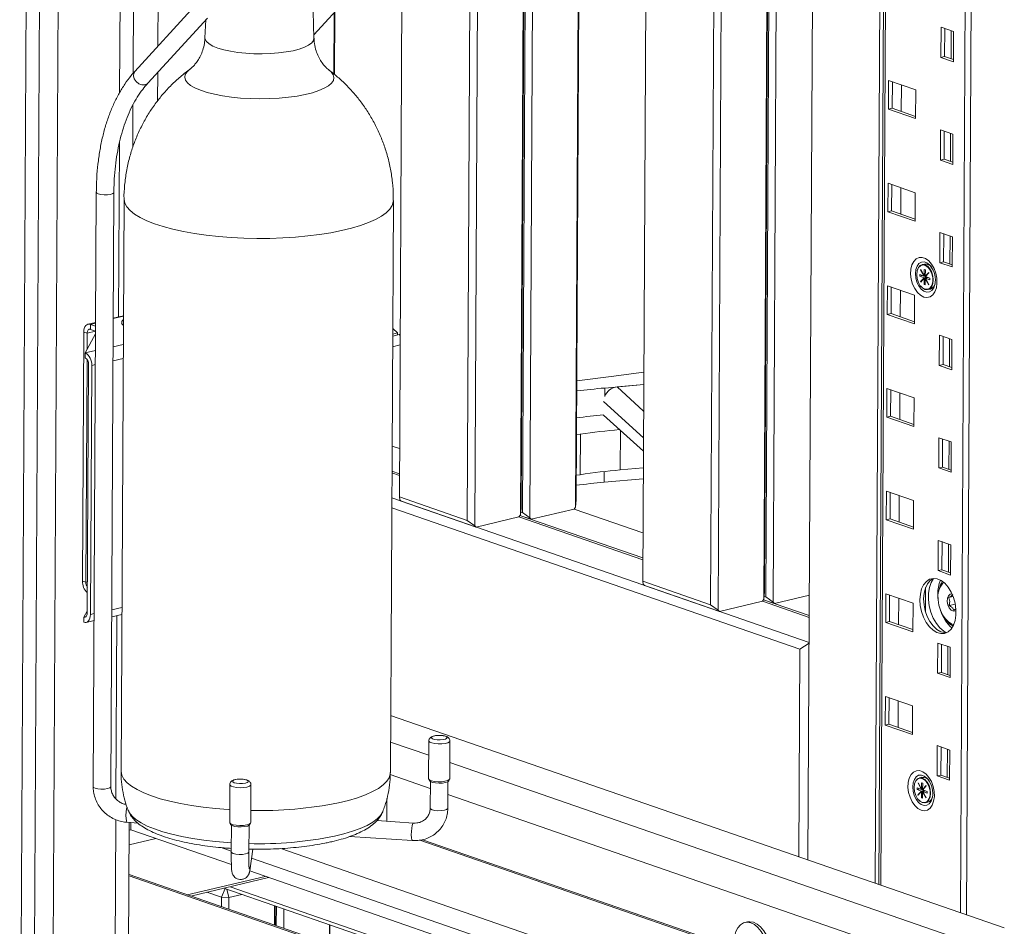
# Model space of a CAD drawing. Header units: millimetres. Extents: x 0 to 420, y 0 to 297.
# Tile 86 of 131: x 300 to 311, y 115 to 125. Entities that reach past the tile are written whole.
import ezdxf

# ---------------------------------------------------------------- set-up
doc = ezdxf.new("R2010")
doc.units = ezdxf.units.MM

msp = doc.modelspace()

# ---------------------------------------------------------------- linework, layer by layer
at = {"color": 8, "linetype": 'Continuous', "lineweight": 18}
for p, q in [((310.819, 135.812), (310.712, 115.199)), ((309.91, 135.596), (309.805, 115.513)), ((301.196, 134.008), (301.147, 124.536)), ((301.144, 123.963), (301.134, 121.981)), ((300.817, 121.897), (300.874, 121.911)), ((300.777, 121.796), (300.874, 121.819)), ((301.073, 121.642), (301.188, 121.667)), ((300.756, 121.572), (300.873, 121.598)), ((300.872, 121.439), (300.829, 121.429)), ((301.187, 121.508), (301.072, 121.483)), ((306.665, 121.077), (306.665, 121.172)), ((306.806, 121.184), (307.107, 120.91)), ((307.106, 120.605), (306.653, 121.018)), ((306.845, 120.689), (306.842, 120.241)), ((306.66, 120.223), (306.66, 120.1)), ((300.763, 118.961), (300.78, 118.965)), ((301.057, 118.648), (301.173, 118.673)), ((300.74, 118.565), (300.765, 118.57)), ((300.815, 118.595), (300.857, 118.604)), ((301.116, 118.582), (301.105, 116.495)), ((301.104, 116.259), (301.081, 111.79)), ((302.301, 115.941), (302.417, 115.901)), ((302.982, 115.93), (307.875, 114.234)), ((304.561, 116.026), (308.977, 114.496)), ((302.647, 115.821), (307.49, 114.143)), ((301.254, 115.618), (306.314, 113.864))]:
    msp.add_line(p, q, dxfattribs=at)
at = {"color": 7, "linetype": 'Continuous', "lineweight": 18}
for p, q in [((310.887, 135.828), (310.78, 115.175)), ((309.848, 135.582), (309.743, 115.535)), ((309.887, 135.591), (309.783, 115.521)), ((309.079, 135.399), (308.977, 115.8)), ((308.56, 135.276), (308.474, 118.769)), ((308.567, 135.278), (308.482, 118.851)), ((308.582, 135.281), (308.497, 118.794)), ((308.667, 135.301), (308.581, 118.734)), ((307.955, 135.133), (307.87, 118.705)), ((308.04, 135.153), (307.954, 118.645)), ((307.18, 134.949), (307.097, 118.973)), ((306.41, 134.766), (306.332, 119.817)), ((306.417, 134.767), (306.34, 119.899)), ((305.89, 134.642), (305.812, 119.694)), ((305.783, 134.617), (305.706, 119.729)), ((305.79, 134.619), (305.713, 119.81)), ((305.805, 134.622), (305.728, 119.754)), ((305.178, 134.473), (305.101, 119.665)), ((305.263, 134.493), (305.186, 119.605)), ((300.378, 111.971), (300.493, 134.189)), ((304.403, 134.289), (304.329, 119.933)), ((301.301, 124.755), (301.349, 133.968)), ((300.278, 133.79), (300.163, 111.572)), ((300.01, 111.612), (300.125, 133.677)), ((301.626, 133.63), (301.582, 125.064)), ((303.358, 125.153), (303.336, 125.881)), ((303.357, 125.194), (303.879, 125.766)), ((301.998, 125.519), (301.319, 124.776)), ((303.594, 125.454), (303.591, 124.742)), ((301.466, 124.641), (302.145, 125.384)), ((302.127, 125.364), (302.118, 125.16)), ((303.587, 125.446), (303.584, 124.748)), ((310.489, 124.936), (310.491, 125.28)), ((310.491, 125.28), (310.632, 125.231)), ((310.532, 124.946), (310.533, 125.266)), ((310.606, 125.24), (310.605, 124.92)), ((310.632, 125.231), (310.631, 124.886)), ((310.532, 124.946), (310.489, 124.936)), ((310.631, 124.886), (310.489, 124.936)), ((310.631, 124.911), (310.532, 124.946)), ((301.58, 124.765), (301.578, 124.441)), ((309.892, 124.346), (309.894, 124.672)), ((309.894, 124.672), (310.203, 124.565)), ((309.935, 124.356), (309.937, 124.657)), ((310.041, 124.621), (310.039, 124.32)), ((310.203, 124.565), (310.201, 124.239)), ((301.297, 123.914), (301.299, 124.398)), ((309.935, 124.356), (309.892, 124.346)), ((310.201, 124.239), (309.892, 124.346)), ((310.202, 124.264), (309.935, 124.356)), ((310.483, 123.767), (310.485, 124.112)), ((310.485, 124.112), (310.626, 124.063)), ((310.526, 123.777), (310.527, 124.097)), ((310.6, 124.072), (310.599, 123.752)), ((310.626, 124.063), (310.624, 123.718)), ((310.526, 123.777), (310.483, 123.767)), ((310.624, 123.718), (310.483, 123.767)), ((310.625, 123.743), (310.526, 123.777)), ((309.886, 123.178), (309.888, 123.503)), ((309.888, 123.503), (310.197, 123.396)), ((309.929, 123.188), (309.931, 123.488)), ((310.035, 123.452), (310.033, 123.152)), ((300.882, 123.4), (300.847, 116.635)), ((301.047, 116.634), (301.082, 123.399)), ((301.197, 123.324), (301.163, 116.812)), ((310.197, 123.396), (310.195, 123.071)), ((304.227, 116.796), (304.261, 123.308)), ((309.929, 123.188), (309.886, 123.178)), ((310.195, 123.071), (309.886, 123.178)), ((310.196, 123.095), (309.929, 123.188)), ((310.477, 122.599), (310.479, 122.944)), ((310.479, 122.944), (310.62, 122.894)), ((310.52, 122.609), (310.521, 122.929)), ((310.594, 122.903), (310.592, 122.584)), ((310.62, 122.894), (310.618, 122.55)), ((310.303, 122.583), (310.275, 122.577)), ((310.52, 122.609), (310.477, 122.599)), ((310.618, 122.55), (310.477, 122.599)), ((310.619, 122.575), (310.52, 122.609)), ((310.219, 122.506), (310.219, 122.504)), ((310.248, 122.464), (310.248, 122.444)), ((310.298, 122.446), (310.248, 122.464)), ((310.279, 122.452), (310.248, 122.444)), ((310.248, 122.444), (310.298, 122.427)), ((310.298, 122.427), (310.258, 122.383)), ((310.261, 122.52), (310.259, 122.518)), ((310.262, 122.519), (310.259, 122.518)), ((310.259, 122.518), (310.298, 122.446)), ((310.26, 122.379), (310.299, 122.424)), ((310.3, 122.449), (310.261, 122.52)), ((310.279, 122.453), (310.279, 122.452)), ((310.279, 122.452), (310.33, 122.434)), ((310.313, 122.45), (310.298, 122.446)), ((310.298, 122.427), (310.313, 122.431)), ((310.315, 122.428), (310.299, 122.424)), ((310.299, 122.424), (310.299, 122.35)), ((310.313, 122.518), (310.3, 122.522)), ((310.3, 122.522), (310.3, 122.449)), ((310.3, 122.449), (310.313, 122.452)), ((310.313, 122.431), (310.309, 122.426)), ((310.312, 122.444), (310.313, 122.518)), ((310.352, 122.489), (310.312, 122.444)), ((310.312, 122.452), (310.313, 122.451)), ((310.319, 122.445), (310.312, 122.444)), ((310.313, 122.431), (310.315, 122.43)), ((310.314, 122.441), (310.354, 122.485)), ((310.364, 122.423), (310.314, 122.441)), ((310.329, 122.425), (310.314, 122.422)), ((310.33, 122.434), (310.315, 122.43)), ((310.315, 122.43), (310.315, 122.428)), ((310.343, 122.429), (310.328, 122.426)), ((310.328, 122.426), (310.329, 122.425)), ((310.328, 122.425), (310.328, 122.426)), ((310.33, 122.434), (310.33, 122.426)), ((310.343, 122.429), (310.364, 122.422)), ((310.354, 122.485), (310.352, 122.489)), ((310.364, 122.404), (310.364, 122.423)), ((309.88, 122.009), (309.882, 122.335)), ((309.882, 122.335), (310.191, 122.228)), ((309.923, 122.019), (309.925, 122.32)), ((310.264, 122.384), (310.258, 122.383)), ((310.258, 122.383), (310.26, 122.379)), ((310.259, 122.333), (310.261, 122.33)), ((310.312, 122.353), (310.299, 122.35)), ((310.299, 122.35), (310.312, 122.346)), ((310.312, 122.419), (310.315, 122.42)), ((310.312, 122.346), (310.312, 122.419)), ((310.312, 122.419), (310.351, 122.348)), ((310.353, 122.35), (310.314, 122.422)), ((310.314, 122.422), (310.364, 122.404)), ((310.351, 122.348), (310.353, 122.35)), ((310.029, 122.284), (310.027, 121.983)), ((310.191, 122.228), (310.189, 121.902)), ((310.343, 122.293), (310.37, 122.299)), ((301.19, 121.995), (301.075, 121.967)), ((301.19, 121.989), (301.075, 121.963)), ((309.923, 122.019), (309.88, 122.009)), ((310.189, 121.902), (309.88, 122.009)), ((310.189, 121.927), (309.923, 122.019)), ((300.874, 121.92), (300.788, 121.899)), ((300.817, 121.897), (300.816, 121.84)), ((300.817, 121.897), (300.874, 121.877)), ((300.724, 118.974), (300.739, 121.809)), ((300.777, 121.796), (300.739, 121.809)), ((300.756, 121.572), (300.874, 121.788)), ((300.776, 121.609), (300.777, 121.796)), ((300.816, 121.84), (300.874, 121.82)), ((304.307, 121.8), (304.253, 121.85)), ((304.307, 121.8), (304.253, 121.787)), ((304.253, 121.764), (304.327, 121.782)), ((304.307, 121.8), (304.307, 121.777)), ((304.338, 121.772), (304.327, 121.782)), ((310.471, 121.43), (310.472, 121.775)), ((310.472, 121.775), (310.614, 121.726)), ((310.514, 121.441), (310.515, 121.76)), ((304.252, 121.643), (304.338, 121.664)), ((310.588, 121.735), (310.586, 121.415)), ((310.614, 121.726), (310.612, 121.381)), ((300.756, 121.514), (300.756, 121.572)), ((300.763, 118.961), (300.776, 121.498)), ((300.778, 118.608), (300.792, 121.443)), ((300.829, 121.429), (300.815, 118.595)), ((310.514, 121.441), (310.471, 121.43)), ((310.612, 121.381), (310.471, 121.43)), ((310.612, 121.406), (310.514, 121.441)), ((307.109, 121.211), (306.665, 121.172)), ((307.109, 121.211), (306.806, 121.184)), ((309.874, 120.841), (309.876, 121.166)), ((309.876, 121.166), (310.185, 121.059)), ((309.917, 120.851), (309.919, 121.152)), ((310.023, 121.116), (310.021, 120.815)), ((310.185, 121.059), (310.183, 120.734)), ((306.652, 120.865), (307.105, 120.452)), ((309.917, 120.851), (309.874, 120.841)), ((310.183, 120.734), (309.874, 120.841)), ((310.183, 120.759), (309.917, 120.851)), ((306.388, 120.645), (306.343, 120.638)), ((306.388, 120.645), (306.385, 120.185)), ((310.465, 120.262), (310.466, 120.607)), ((310.466, 120.607), (310.608, 120.558)), ((310.507, 120.272), (310.509, 120.592)), ((310.582, 120.567), (310.58, 120.247)), ((310.608, 120.558), (310.606, 120.213)), ((304.246, 120.512), (304.332, 120.483)), ((304.33, 120.197), (304.245, 120.227)), ((304.245, 120.207), (304.33, 120.178)), ((306.341, 120.179), (306.385, 120.185)), ((306.842, 120.241), (307.104, 120.263)), ((310.507, 120.272), (310.465, 120.262)), ((310.606, 120.213), (310.465, 120.262)), ((310.606, 120.238), (310.507, 120.272)), ((307.103, 120.138), (306.66, 120.1)), ((309.868, 119.672), (309.87, 119.998)), ((309.87, 119.998), (310.179, 119.891)), ((309.911, 119.683), (309.913, 119.983)), ((308.99, 118.276), (304.243, 119.922)), ((305.101, 119.665), (304.329, 119.933)), ((304.329, 119.933), (304.336, 119.9)), ((304.336, 119.9), (304.351, 119.884)), ((304.351, 119.884), (305.201, 119.59)), ((306.34, 119.899), (306.332, 119.817)), ((310.016, 119.947), (310.015, 119.647)), ((310.179, 119.891), (310.177, 119.565)), ((304.242, 119.809), (308.886, 118.199)), ((305.713, 119.81), (305.706, 119.729)), ((305.728, 119.754), (305.709, 119.76)), ((305.812, 119.694), (305.728, 119.754)), ((306.317, 119.795), (305.827, 119.678)), ((306.332, 119.817), (306.317, 119.795)), ((306.317, 119.795), (307.1, 119.523)), ((305.186, 119.605), (305.101, 119.665)), ((305.69, 119.706), (305.201, 119.59)), ((305.706, 119.729), (305.69, 119.706)), ((305.69, 119.706), (307.099, 119.218)), ((305.701, 119.722), (305.827, 119.678)), ((307.099, 119.238), (305.701, 119.722)), ((305.827, 119.678), (305.812, 119.694)), ((309.911, 119.683), (309.868, 119.672)), ((310.177, 119.565), (309.868, 119.672)), ((310.177, 119.59), (309.911, 119.683)), ((305.201, 119.59), (305.186, 119.605)), ((310.459, 119.094), (310.46, 119.438)), ((310.46, 119.438), (310.602, 119.389)), ((310.501, 119.104), (310.503, 119.424)), ((310.576, 119.398), (310.574, 119.078)), ((310.602, 119.389), (310.6, 119.044)), ((310.501, 119.104), (310.459, 119.094)), ((310.6, 119.044), (310.459, 119.094)), ((310.6, 119.069), (310.501, 119.104)), ((310.6, 119.073), (310.593, 119.072)), ((300.724, 118.974), (300.763, 118.961)), ((307.87, 118.705), (307.097, 118.973)), ((307.097, 118.973), (307.104, 118.94)), ((307.104, 118.94), (307.119, 118.925)), ((307.119, 118.925), (307.969, 118.63)), ((308.482, 118.851), (308.474, 118.769)), ((310.315, 118.901), (310.314, 118.63)), ((310.471, 118.886), (310.465, 118.859)), ((308.459, 118.746), (307.969, 118.63)), ((308.474, 118.769), (308.459, 118.746)), ((308.459, 118.746), (308.992, 118.562)), ((308.47, 118.762), (308.596, 118.719)), ((308.992, 118.582), (308.47, 118.762)), ((308.497, 118.794), (308.477, 118.801)), ((308.581, 118.734), (308.497, 118.794)), ((308.596, 118.719), (308.581, 118.734)), ((308.993, 118.813), (308.596, 118.719)), ((309.862, 118.504), (309.864, 118.83)), ((309.864, 118.83), (310.173, 118.723)), ((309.905, 118.514), (309.906, 118.815)), ((310.01, 118.779), (310.009, 118.478)), ((310.63, 118.799), (310.576, 118.787)), ((300.778, 118.633), (300.74, 118.565)), ((307.954, 118.645), (307.87, 118.705)), ((307.969, 118.63), (307.954, 118.645)), ((310.173, 118.723), (310.171, 118.397)), ((310.654, 118.713), (310.583, 118.696)), ((310.637, 118.642), (310.657, 118.655)), ((300.74, 118.507), (300.74, 118.565)), ((300.767, 118.505), (300.857, 118.525)), ((301.057, 118.569), (301.172, 118.594)), ((309.905, 118.514), (309.862, 118.504)), ((310.171, 118.397), (309.862, 118.504)), ((310.171, 118.422), (309.905, 118.514)), ((310.539, 118.546), (310.557, 118.524)), ((308.874, 115.836), (308.886, 118.199)), ((308.886, 118.199), (308.99, 118.267)), ((310.452, 117.925), (310.454, 118.27)), ((310.454, 118.27), (310.596, 118.221)), ((310.495, 117.935), (310.497, 118.255)), ((310.57, 118.23), (310.568, 117.91)), ((310.596, 118.221), (310.594, 117.876)), ((310.495, 117.935), (310.452, 117.925)), ((310.594, 117.876), (310.452, 117.925)), ((310.594, 117.901), (310.495, 117.935)), ((309.856, 117.336), (309.858, 117.661)), ((309.858, 117.661), (310.167, 117.554)), ((309.899, 117.346), (309.9, 117.646)), ((310.004, 117.61), (310.003, 117.31)), ((310.167, 117.554), (310.165, 117.229)), ((304.23, 117.446), (311.211, 115.026)), ((309.899, 117.346), (309.856, 117.336)), ((310.165, 117.229), (309.856, 117.336)), ((310.165, 117.253), (309.899, 117.346)), ((304.663, 116.992), (304.229, 117.143)), ((304.664, 117.156), (304.662, 116.726)), ((304.902, 116.724), (304.904, 117.155)), ((310.446, 116.757), (310.448, 117.102)), ((310.448, 117.102), (310.59, 117.052)), ((310.489, 116.767), (310.491, 117.087)), ((310.564, 117.061), (310.562, 116.742)), ((310.59, 117.052), (310.588, 116.708)), ((310.69, 114.902), (304.903, 116.909)), ((304.226, 116.773), (304.681, 116.615)), ((304.663, 116.72), (304.673, 116.702)), ((304.891, 116.7), (304.901, 116.719)), ((310.273, 116.741), (310.245, 116.735)), ((310.489, 116.767), (310.446, 116.757)), ((310.588, 116.708), (310.446, 116.757)), ((310.588, 116.733), (310.489, 116.767)), ((302.401, 116.658), (302.399, 116.228)), ((302.639, 116.226), (302.641, 116.657)), ((304.682, 116.693), (304.68, 116.39)), ((304.88, 116.389), (304.882, 116.692)), ((310.189, 116.664), (310.188, 116.662)), ((310.218, 116.622), (310.218, 116.603)), ((310.267, 116.604), (310.218, 116.622)), ((310.248, 116.61), (310.218, 116.603)), ((310.218, 116.603), (310.267, 116.585)), ((310.23, 116.678), (310.229, 116.676)), ((310.231, 116.677), (310.229, 116.676)), ((310.229, 116.676), (310.267, 116.604)), ((310.269, 116.607), (310.23, 116.678)), ((310.248, 116.611), (310.248, 116.61)), ((310.248, 116.61), (310.3, 116.592)), ((310.282, 116.608), (310.267, 116.604)), ((310.27, 116.68), (310.269, 116.607)), ((310.269, 116.607), (310.282, 116.61)), ((310.283, 116.676), (310.27, 116.68)), ((310.282, 116.602), (310.283, 116.676)), ((310.322, 116.647), (310.282, 116.602)), ((310.282, 116.61), (310.282, 116.609)), ((310.288, 116.603), (310.282, 116.602)), ((310.284, 116.599), (310.323, 116.643)), ((310.334, 116.581), (310.284, 116.599)), ((310.323, 116.643), (310.322, 116.647)), ((304.188, 116.499), (304.187, 116.24)), ((304.881, 116.546), (310.056, 114.752)), ((310.267, 116.585), (310.228, 116.541)), ((310.234, 116.542), (310.228, 116.541)), ((310.228, 116.541), (310.23, 116.537)), ((310.229, 116.491), (310.231, 116.488)), ((310.23, 116.537), (310.269, 116.582)), ((310.267, 116.585), (310.283, 116.589)), ((310.284, 116.586), (310.269, 116.582)), ((310.269, 116.582), (310.269, 116.508)), ((310.282, 116.511), (310.269, 116.508)), ((310.269, 116.508), (310.282, 116.504)), ((310.283, 116.589), (310.278, 116.584)), ((310.282, 116.577), (310.285, 116.578)), ((310.282, 116.504), (310.282, 116.577)), ((310.282, 116.577), (310.321, 116.506)), ((310.283, 116.589), (310.284, 116.588)), ((310.3, 116.592), (310.284, 116.588)), ((310.284, 116.588), (310.284, 116.586)), ((310.299, 116.583), (310.284, 116.58)), ((310.323, 116.508), (310.284, 116.58)), ((310.284, 116.58), (310.334, 116.562)), ((310.313, 116.587), (310.297, 116.584)), ((310.297, 116.584), (310.299, 116.583)), ((310.297, 116.583), (310.297, 116.584)), ((310.3, 116.592), (310.3, 116.584)), ((310.313, 116.587), (310.334, 116.58)), ((310.321, 116.506), (310.323, 116.508)), ((310.334, 116.562), (310.334, 116.581)), ((310.312, 116.451), (310.34, 116.457)), ((301.233, 116.229), (301.354, 116.221)), ((301.234, 111.903), (301.257, 116.227)), ((301.274, 116.226), (301.273, 116.144)), ((302.4, 116.222), (302.41, 116.204)), ((302.419, 116.195), (302.417, 115.892)), ((302.617, 115.891), (302.619, 116.194)), ((302.627, 116.203), (302.637, 116.221)), ((304.491, 116.221), (304.074, 116.248)), ((301.273, 116.144), (301.256, 116.14)), ((301.557, 116.046), (301.256, 115.974)), ((301.273, 116.144), (302.418, 115.747)), ((303.763, 116.067), (304.479, 116.021)), ((309.004, 114.502), (304.593, 116.031)), ((302.627, 115.676), (302.662, 115.923)), ((306.341, 113.87), (301.254, 115.634)), ((301.916, 115.404), (302.801, 115.614)), ((302.841, 115.601), (301.956, 115.39)), ((302.627, 115.675), (307.227, 114.08)), ((302.346, 115.475), (302.333, 115.48)), ((302.333, 115.48), (306.718, 113.96)), ((306.788, 113.976), (302.403, 115.496)), ((302.14, 115.434), (302.305, 115.377)), ((302.305, 115.377), (302.346, 115.475)), ((302.305, 115.377), (302.39, 115.374)), ((302.305, 115.377), (302.305, 115.269)), ((302.366, 115.468), (302.39, 115.374)), ((302.39, 115.374), (302.389, 115.24)), ((302.39, 115.374), (302.537, 115.409)), ((302.909, 115.28), (302.908, 115.06)), ((302.916, 115.277), (302.915, 115.058)), ((302.93, 115.273), (302.929, 115.053)), ((303.015, 115.243), (303.014, 115.024)), ((303.533, 115.064), (303.532, 114.844)), ((303.54, 115.061), (303.539, 114.841)), ((308.29, 115.095), (308.259, 115.087))]:
    msp.add_line(p, q, dxfattribs=at)
at = {"color": 8, "linetype": 'Continuous', "lineweight": 18, "flags": 128}
for points in [[(302.118, 125.16), (302.121, 125.142), (302.136, 125.115), (302.166, 125.089), (302.209, 125.064), (302.265, 125.042), (302.331, 125.022), (302.407, 125.005), (302.491, 124.992), (302.581, 124.983), (302.674, 124.978), (302.769, 124.976), (302.863, 124.979), (302.955, 124.987), (303.041, 124.998), (303.12, 125.012)], [(303.12, 125.012), (303.19, 125.03), (303.25, 125.051), (303.297, 125.075), (303.332, 125.1), (303.352, 125.127), (303.358, 125.153)], [(301.435, 124.623), (301.401, 124.623), (301.367, 124.636), (301.336, 124.66), (301.314, 124.691), (301.304, 124.725), (301.307, 124.756), (301.319, 124.776)], [(301.945, 124.801), (301.914, 124.773), (301.893, 124.742), (301.887, 124.71), (301.895, 124.678), (301.918, 124.647), (301.954, 124.616), (302.004, 124.588), (302.067, 124.561), (302.141, 124.537), (302.225, 124.516), (302.318, 124.498), (302.418, 124.483), (302.523, 124.473), (302.632, 124.466), (302.743, 124.464), (302.854, 124.466), (302.963, 124.472), (303.068, 124.482), (303.167, 124.496), (303.259, 124.513)], [(303.259, 124.513), (303.341, 124.534), (303.414, 124.558), (303.475, 124.584), (303.523, 124.613), (303.558, 124.643), (303.579, 124.674), (303.585, 124.706), (303.577, 124.738), (303.554, 124.77), (303.528, 124.793)], [(301.466, 124.641), (301.462, 124.636), (301.435, 124.623)], [(301.044, 123.377), (301.009, 123.372), (300.97, 123.371), (300.933, 123.375), (300.903, 123.382), (300.886, 123.392), (300.882, 123.4)], [(301.082, 123.399), (301.081, 123.396), (301.069, 123.385), (301.044, 123.377)], [(301.197, 123.324), (301.197, 123.319), (301.206, 123.276), (301.228, 123.234), (301.265, 123.192), (301.316, 123.152), (301.38, 123.113), (301.456, 123.077), (301.545, 123.042), (301.644, 123.01), (301.753, 122.981), (301.872, 122.955), (301.998, 122.932), (302.132, 122.913), (302.271, 122.897), (302.414, 122.886), (302.56, 122.879), (302.708, 122.875), (302.856, 122.876), (303.003, 122.881), (303.147, 122.89), (303.287, 122.903), (303.422, 122.92), (303.551, 122.94), (303.672, 122.964)], [(303.672, 122.964), (303.784, 122.991), (303.886, 123.022), (303.978, 123.055), (304.057, 123.09), (304.125, 123.128), (304.179, 123.167), (304.22, 123.208), (304.247, 123.25), (304.26, 123.292), (304.261, 123.308)], [(310.371, 122.562), (310.361, 122.573), (310.33, 122.597), (310.298, 122.609), (310.267, 122.606), (310.239, 122.589), (310.218, 122.56), (310.204, 122.521), (310.2, 122.475)], [(310.2, 122.475), (310.204, 122.426), (310.217, 122.377), (310.238, 122.334), (310.265, 122.298), (310.296, 122.274), (310.329, 122.263), (310.36, 122.266), (310.387, 122.282), (310.408, 122.311), (310.422, 122.349)], [(304.904, 117.155), (304.899, 117.145), (304.881, 117.135), (304.851, 117.127), (304.813, 117.122), (304.771, 117.121), (304.731, 117.125), (304.697, 117.132), (304.674, 117.142), (304.664, 117.154), (304.664, 117.156)], [(301.163, 116.812), (301.163, 116.806), (301.172, 116.764), (301.195, 116.721), (301.232, 116.68), (301.282, 116.64), (301.346, 116.601), (301.422, 116.564), (301.511, 116.53), (301.61, 116.497), (301.719, 116.468), (301.838, 116.442), (301.965, 116.42), (302.098, 116.4), (302.237, 116.385), (302.38, 116.374), (302.399, 116.372)], [(302.533, 116.721), (302.565, 116.717), (302.592, 116.711), (302.608, 116.701), (302.61, 116.691), (302.599, 116.682), (302.577, 116.674), (302.545, 116.67), (302.51, 116.669), (302.477, 116.673), (302.45, 116.679), (302.434, 116.688), (302.432, 116.699), (302.443, 116.708), (302.466, 116.716), (302.466, 116.716)], [(303.638, 116.452), (303.75, 116.479), (303.852, 116.509), (303.944, 116.542), (304.024, 116.578), (304.091, 116.615), (304.145, 116.655), (304.186, 116.696), (304.213, 116.737), (304.226, 116.78), (304.227, 116.796)], [(310.341, 116.72), (310.331, 116.731), (310.3, 116.755), (310.268, 116.767), (310.236, 116.764), (310.209, 116.747), (310.188, 116.718), (310.174, 116.679), (310.169, 116.633)], [(301.009, 116.612), (300.974, 116.607), (300.935, 116.606), (300.898, 116.61), (300.868, 116.617), (300.851, 116.627), (300.847, 116.635)], [(301.047, 116.634), (301.046, 116.631), (301.034, 116.62), (301.009, 116.612)], [(302.641, 116.657), (302.638, 116.65), (302.623, 116.639), (302.595, 116.63), (302.558, 116.625), (302.517, 116.623), (302.476, 116.626), (302.441, 116.633), (302.415, 116.642), (302.402, 116.654), (302.401, 116.658)], [(310.169, 116.633), (310.174, 116.584), (310.187, 116.535), (310.208, 116.492), (310.235, 116.456), (310.266, 116.432), (310.298, 116.421), (310.329, 116.424), (310.357, 116.44), (310.378, 116.469), (310.391, 116.507)], [(301.231, 116.403), (301.227, 116.383), (301.222, 116.347), (301.219, 116.308), (301.22, 116.272), (301.224, 116.245), (301.23, 116.23), (301.233, 116.229)], [(304.88, 116.389), (304.88, 116.386), (304.867, 116.375), (304.842, 116.367), (304.807, 116.362), (304.768, 116.361), (304.731, 116.365), (304.701, 116.372), (304.684, 116.382), (304.68, 116.39)], [(301.244, 116.367), (301.257, 116.341), (301.288, 116.3), (301.333, 116.261), (301.391, 116.223), (301.461, 116.187), (301.544, 116.153), (301.637, 116.121), (301.741, 116.093), (301.854, 116.067), (301.975, 116.044), (302.103, 116.025), (302.236, 116.01), (302.374, 115.998), (302.417, 115.995)], [(303.59, 116.071), (303.698, 116.097), (303.797, 116.127), (303.885, 116.159), (303.961, 116.193), (304.026, 116.23), (304.077, 116.268), (304.115, 116.307), (304.14, 116.348), (304.141, 116.352)], [(304.479, 116.021), (304.478, 116.021), (304.471, 116.03), (304.467, 116.052), (304.465, 116.085), (304.466, 116.124), (304.47, 116.162), (304.476, 116.194), (304.484, 116.214), (304.491, 116.221)], [(302.417, 115.892), (302.421, 115.884), (302.438, 115.874), (302.468, 115.867), (302.505, 115.863), (302.544, 115.864), (302.579, 115.869), (302.604, 115.877), (302.616, 115.888), (302.617, 115.891)]]:
    msp.add_lwpolyline(points, dxfattribs=at)
at = {"color": 7, "linetype": 'Continuous', "lineweight": 18, "flags": 128}
for points in [[(310.294, 122.208), (310.257, 122.228), (310.222, 122.261), (310.192, 122.304), (310.168, 122.356), (310.152, 122.412), (310.145, 122.469), (310.148, 122.524), (310.16, 122.574), (310.18, 122.614), (310.208, 122.643), (310.241, 122.658), (310.278, 122.659), (310.315, 122.646), (310.352, 122.62), (310.384, 122.581), (310.412, 122.534), (310.432, 122.479), (310.443, 122.422), (310.445, 122.365), (310.438, 122.313), (310.421, 122.268), (310.397, 122.233), (310.367, 122.211), (310.331, 122.202), (310.294, 122.208)], [(310.215, 122.466), (310.219, 122.42), (310.233, 122.375), (310.255, 122.337), (310.283, 122.31), (310.313, 122.296), (310.342, 122.297), (310.367, 122.312), (310.386, 122.341), (310.396, 122.38), (310.396, 122.425), (310.387, 122.471), (310.368, 122.513), (310.343, 122.546), (310.314, 122.567), (310.284, 122.574), (310.257, 122.565), (310.234, 122.543), (310.22, 122.508), (310.215, 122.466)], [(310.219, 122.506), (310.22, 122.509), (310.233, 122.543), (310.254, 122.567), (310.281, 122.578), (310.31, 122.575), (310.339, 122.558), (310.365, 122.529), (310.386, 122.491), (310.399, 122.447), (310.403, 122.402), (310.398, 122.361), (310.385, 122.326), (310.364, 122.302), (310.337, 122.292), (310.308, 122.295), (310.279, 122.312), (310.261, 122.33)], [(300.739, 121.809), (300.74, 121.831), (300.745, 121.851), (300.752, 121.869), (300.762, 121.883), (300.774, 121.893), (300.787, 121.899), (300.801, 121.9), (300.817, 121.897)], [(301.189, 121.889), (301.175, 121.9), (301.17, 121.912)], [(300.777, 121.796), (300.778, 121.807), (300.78, 121.817), (300.784, 121.826), (300.789, 121.833), (300.795, 121.838), (300.801, 121.841), (300.809, 121.841), (300.816, 121.84)], [(307.11, 121.351), (306.739, 121.305), (306.347, 121.255)], [(310.25, 118.763), (310.256, 118.827), (310.27, 118.885), (310.293, 118.934), (310.324, 118.971), (310.361, 118.996), (310.403, 119.006), (310.447, 119.001), (310.491, 118.982), (310.534, 118.95), (310.573, 118.905), (310.607, 118.85), (310.634, 118.788), (310.652, 118.722), (310.661, 118.653), (310.661, 118.587), (310.651, 118.526), (310.632, 118.472), (310.605, 118.429), (310.571, 118.398), (310.531, 118.38), (310.488, 118.377), (310.444, 118.389), (310.4, 118.415), (310.359, 118.454), (310.322, 118.504), (310.291, 118.563), (310.269, 118.628), (310.255, 118.695), (310.25, 118.763)], [(310.293, 118.773), (310.298, 118.837), (310.313, 118.895), (310.336, 118.944), (310.367, 118.981), (310.404, 119.006), (310.404, 119.006)], [(310.404, 119.006), (310.378, 118.96), (310.359, 118.902), (310.348, 118.836), (310.348, 118.765), (310.357, 118.692), (310.376, 118.621), (310.403, 118.553), (310.438, 118.493), (310.479, 118.443), (310.523, 118.404), (310.551, 118.387)], [(310.551, 118.387), (310.531, 118.388), (310.487, 118.399), (310.443, 118.425), (310.401, 118.464), (310.365, 118.514), (310.334, 118.573), (310.312, 118.638), (310.298, 118.705), (310.293, 118.773)], [(310.459, 118.751), (310.459, 118.755), (310.454, 118.826)], [(310.635, 118.479), (310.614, 118.486), (310.575, 118.51), (310.54, 118.545), (310.509, 118.59), (310.484, 118.643), (310.467, 118.701), (310.458, 118.76)], [(310.617, 118.829), (310.594, 118.826), (310.575, 118.808), (310.563, 118.779), (310.561, 118.742), (310.568, 118.704), (310.584, 118.67), (310.607, 118.645), (310.632, 118.634), (310.656, 118.637), (310.662, 118.641)], [(300.778, 118.608), (300.777, 118.597), (300.775, 118.587), (300.771, 118.579), (300.767, 118.572), (300.761, 118.567), (300.755, 118.564), (300.748, 118.563), (300.74, 118.565)], [(300.74, 118.507), (300.755, 118.504), (300.768, 118.505), (300.781, 118.511), (300.793, 118.521), (300.802, 118.535), (300.809, 118.553), (300.813, 118.573), (300.815, 118.595)], [(304.698, 117.201), (304.714, 117.209), (304.741, 117.216), (304.775, 117.219), (304.81, 117.218), (304.841, 117.213), (304.863, 117.205), (304.874, 117.195), (304.871, 117.185), (304.855, 117.176), (304.828, 117.17), (304.794, 117.167), (304.759, 117.168), (304.728, 117.173), (304.705, 117.181), (304.695, 117.19), (304.698, 117.201)], [(304.902, 116.724), (304.897, 116.715), (304.879, 116.704), (304.848, 116.696), (304.81, 116.691), (304.769, 116.691), (304.729, 116.694), (304.695, 116.702), (304.672, 116.712), (304.662, 116.723), (304.662, 116.726)], [(310.264, 116.366), (310.226, 116.386), (310.192, 116.419), (310.161, 116.462), (310.138, 116.514), (310.122, 116.57), (310.115, 116.627), (310.118, 116.682), (310.13, 116.732), (310.15, 116.772), (310.178, 116.801), (310.211, 116.816), (310.247, 116.817), (310.285, 116.804), (310.321, 116.778), (310.354, 116.74), (310.381, 116.692), (310.401, 116.637), (310.413, 116.58), (310.415, 116.523), (310.407, 116.471), (310.391, 116.426), (310.367, 116.391), (310.336, 116.369), (310.301, 116.36), (310.264, 116.366)], [(310.184, 116.624), (310.189, 116.578), (310.203, 116.533), (310.225, 116.495), (310.252, 116.468), (310.282, 116.454), (310.312, 116.455), (310.337, 116.47), (310.356, 116.499), (310.366, 116.538), (310.366, 116.583), (310.356, 116.629), (310.338, 116.671), (310.313, 116.704), (310.284, 116.725), (310.254, 116.732), (310.226, 116.723), (310.204, 116.701), (310.189, 116.666), (310.184, 116.624)], [(310.189, 116.664), (310.189, 116.667), (310.203, 116.701), (310.224, 116.725), (310.25, 116.736), (310.279, 116.733), (310.308, 116.716), (310.335, 116.687), (310.355, 116.649), (310.368, 116.605), (310.373, 116.56), (310.368, 116.519), (310.354, 116.484), (310.333, 116.46), (310.307, 116.45), (310.278, 116.453), (310.249, 116.47), (310.231, 116.488)], [(304.891, 116.7), (304.88, 116.691), (304.855, 116.682), (304.821, 116.676), (304.781, 116.674), (304.741, 116.677), (304.707, 116.683), (304.683, 116.692), (304.673, 116.702)], [(302.639, 116.226), (302.636, 116.219), (302.62, 116.208), (302.593, 116.199), (302.556, 116.194), (302.514, 116.193), (302.474, 116.195), (302.438, 116.202), (302.413, 116.211), (302.4, 116.223), (302.399, 116.228)], [(302.627, 116.203), (302.622, 116.196), (302.601, 116.187), (302.569, 116.18), (302.531, 116.176), (302.49, 116.177), (302.454, 116.183), (302.426, 116.191), (302.411, 116.202), (302.41, 116.204)], [(308.144, 114.942), (308.157, 114.985), (308.18, 115.029), (308.21, 115.062), (308.245, 115.083), (308.285, 115.091), (308.326, 115.084), (308.368, 115.064), (308.407, 115.032), (308.443, 114.988), (308.474, 114.935), (308.498, 114.876), (308.514, 114.813), (308.521, 114.75), (308.519, 114.688), (308.517, 114.671)], [(308.29, 115.095), (308.315, 115.098), (308.357, 115.091), (308.398, 115.071), (308.438, 115.039), (308.474, 114.995), (308.505, 114.943), (308.528, 114.884), (308.544, 114.821), (308.552, 114.757), (308.55, 114.695), (308.545, 114.661)]]:
    msp.add_lwpolyline(points, dxfattribs=at)
at = {"color": 7, "linetype": 'Continuous', "lineweight": 18}
for centre, radius, start, end in [((310.314, 122.5), 0.0837, 31.6305, 97.9124), ((310.169, 122.401), 0.258, 348.3092, 38.3981), ((310.345, 122.375), 0.08, 288.3281, 347.7052), ((300.676, 121.441), 0.154, 355.7628, 58.6666), ((300.716, 121.449), 0.0768, 355.7566, 58.671), ((307.403, 112.595), 8.609, 94.9153, 97.0507), ((306.824, 121.015), 0.171, 95.7956, 158.4707), ((307.4, 112.301), 8.597, 94.9893, 97.0513), ((307.398, 114.191), 6.533, 94.9574, 98.8975), ((307.397, 113.718), 6.546, 94.863, 98.8954), ((307.397, 111.522), 8.609, 94.9153, 97.0507), ((300.894, 118.97), 0.17, 178.4973, 227.4875), ((300.855, 118.96), 0.0919, 179.6286, 215.0446), ((310.848, 118.832), 0.394, 157.095, 180.9013), ((310.686, 118.8), 0.231, 135.7193, 189.8667), ((310.723, 118.832), 0.257, 146.9993, 168.0038), ((310.909, 118.774), 0.444, 197.6847, 228.4549), ((310.747, 118.673), 0.242, 218.0213, 240.3804), ((302.52, 116.439), 0.282, 87.2835, 101.0695), ((310.284, 116.658), 0.0837, 31.6305, 97.9124), ((310.139, 116.559), 0.258, 348.3082, 38.3991), ((310.315, 116.533), 0.08, 288.3303, 347.7031)]:
    msp.add_arc(centre, radius, start, end, dxfattribs=at)
at = {"color": 8, "linetype": 'Continuous', "lineweight": 18}
for centre, radius, start, end in [((302.742, 120.886), 4.524, 268.6972, 281.4178), ((302.735, 120.31), 4.325, 268.4369, 281.3986), ((302.535, 115.689), 0.0927, 351.9691, 24.5526)]:
    msp.add_arc(centre, radius, start, end, dxfattribs=at)
at = {"color": 7, "linetype": 'Continuous', "lineweight": 18}
for points, knots in [([(302.117, 125.16), (302.116, 125.145), (302.115, 125.102), (302.1, 125.037), (302.076, 124.969), (302.045, 124.911), (302.012, 124.866), (301.983, 124.833), (301.96, 124.812), (301.951, 124.805), (301.947, 124.803)], [0, 0, 0, 0, 0.093459, 0.252081, 0.40377, 0.547734, 0.682863, 0.808791, 0.926991, 1, 1, 1, 1]), ([(303.527, 124.793), (303.526, 124.794), (303.52, 124.798), (303.502, 124.814), (303.474, 124.843), (303.44, 124.887), (303.407, 124.944), (303.38, 125.014), (303.362, 125.084), (303.36, 125.133), (303.359, 125.154)], [0, 0, 0, 0, 0.033912, 0.14788, 0.267405, 0.409821, 0.563854, 0.710474, 0.877909, 1, 1, 1, 1]), ([(301.319, 124.776), (301.305, 124.76), (301.265, 124.715), (301.205, 124.633), (301.14, 124.527), (301.081, 124.412), (301.03, 124.288), (300.985, 124.156), (300.949, 124.017), (300.92, 123.871), (300.899, 123.721), (300.885, 123.564), (300.883, 123.455), (300.882, 123.4)], [0, 0, 0, 0, 0.050646, 0.1444, 0.238487, 0.33296, 0.427679, 0.522526, 0.617412, 0.712274, 0.807084, 0.901833, 1, 1, 1, 1]), ([(301.949, 124.803), (301.921, 124.782), (301.855, 124.733), (301.76, 124.647), (301.662, 124.546), (301.572, 124.436), (301.49, 124.319), (301.417, 124.196), (301.354, 124.066), (301.3, 123.932), (301.256, 123.789), (301.223, 123.639), (301.203, 123.483), (301.195, 123.377), (301.197, 123.325), (301.197, 123.324)], [0, 0, 0, 0, 0.061685, 0.142623, 0.224459, 0.306942, 0.3899, 0.473213, 0.556797, 0.640585, 0.72453, 0.816921, 0.908253, 0.998355, 1, 1, 1, 1]), ([(304.259, 123.308), (304.26, 123.325), (304.262, 123.394), (304.252, 123.512), (304.231, 123.662), (304.197, 123.807), (304.153, 123.947), (304.098, 124.082), (304.034, 124.21), (303.962, 124.331), (303.882, 124.444), (303.795, 124.55), (303.702, 124.646), (303.612, 124.727), (303.552, 124.773), (303.527, 124.792)], [0, 0, 0, 0, 0.030583, 0.119321, 0.206944, 0.293476, 0.378926, 0.463285, 0.546537, 0.62864, 0.709535, 0.78914, 0.867337, 0.943959, 1, 1, 1, 1]), ([(301.082, 123.399), (301.082, 123.426), (301.083, 123.502), (301.091, 123.627), (301.107, 123.77), (301.13, 123.908), (301.161, 124.04), (301.198, 124.164), (301.242, 124.28), (301.292, 124.388), (301.347, 124.486), (301.406, 124.571), (301.447, 124.618), (301.466, 124.641)], [0, 0, 0, 0, 0.050518, 0.146933, 0.243273, 0.339512, 0.435643, 0.531679, 0.627629, 0.72354, 0.819461, 0.915488, 1, 1, 1, 1]), ([(301.19, 121.952), (301.186, 121.949), (301.176, 121.94), (301.169, 121.924), (301.171, 121.914), (301.171, 121.912)], [0, 0, 0, 0, 0.280854, 0.843496, 1, 1, 1, 1]), ([(310.624, 118.823), (310.622, 118.819), (310.617, 118.812), (310.597, 118.798), (310.582, 118.79), (310.576, 118.787)], [0, 0, 0, 0, 0.439098, 0.751364, 1, 1, 1, 1]), ([(310.576, 118.787), (310.578, 118.782), (310.585, 118.768), (310.591, 118.742), (310.588, 118.715), (310.584, 118.701), (310.583, 118.696)], [0, 0, 0, 0, 0.184728, 0.518945, 0.869524, 1, 1, 1, 1]), ([(310.583, 118.696), (310.595, 118.69), (310.615, 118.678), (310.631, 118.658), (310.635, 118.647), (310.637, 118.642)], [0, 0, 0, 0, 0.439115, 0.751361, 1, 1, 1, 1]), ([(304.68, 117.191), (304.676, 117.186), (304.668, 117.177), (304.663, 117.163), (304.664, 117.157), (304.664, 117.156)], [0, 0, 0, 0, 0.50883, 0.982781, 1, 1, 1, 1]), ([(304.829, 117.215), (304.827, 117.215), (304.813, 117.218), (304.785, 117.219), (304.748, 117.218), (304.716, 117.211), (304.694, 117.203), (304.683, 117.194), (304.68, 117.191)], [0, 0, 0, 0, 0.050992, 0.267463, 0.477725, 0.693665, 0.891031, 1, 1, 1, 1]), ([(304.904, 117.155), (304.904, 117.156), (304.905, 117.164), (304.9, 117.177), (304.89, 117.191), (304.875, 117.202), (304.856, 117.21), (304.838, 117.213), (304.829, 117.215)], [0, 0, 0, 0, 0.034033, 0.202242, 0.352176, 0.518995, 0.750738, 1, 1, 1, 1]), ([(301.164, 116.812), (301.164, 116.791), (301.163, 116.73), (301.174, 116.628), (301.197, 116.509), (301.222, 116.422), (301.241, 116.375), (301.245, 116.365)], [0, 0, 0, 0, 0.132862, 0.40335, 0.669128, 0.930551, 1, 1, 1, 1]), ([(302.463, 116.715), (302.458, 116.714), (302.443, 116.71), (302.425, 116.702), (302.409, 116.687), (302.401, 116.671), (302.402, 116.661), (302.402, 116.658)], [0, 0, 0, 0, 0.179775, 0.484023, 0.712438, 0.908123, 1, 1, 1, 1]), ([(302.64, 116.657), (302.64, 116.661), (302.641, 116.67), (302.634, 116.684), (302.622, 116.697), (302.606, 116.707), (302.584, 116.714), (302.558, 116.719), (302.54, 116.72), (302.533, 116.72)], [0, 0, 0, 0, 0.070565, 0.195082, 0.313708, 0.456297, 0.65724, 0.881793, 1, 1, 1, 1]), ([(304.14, 116.352), (304.148, 116.372), (304.171, 116.429), (304.198, 116.53), (304.219, 116.653), (304.228, 116.744), (304.226, 116.791), (304.226, 116.796)], [0, 0, 0, 0, 0.145684, 0.404373, 0.689005, 0.968512, 1, 1, 1, 1]), ([(300.847, 116.635), (300.847, 116.621), (300.848, 116.584), (300.86, 116.525), (300.886, 116.459), (300.922, 116.398), (300.969, 116.345), (301.024, 116.299), (301.087, 116.264), (301.153, 116.24), (301.202, 116.231), (301.229, 116.229), (301.233, 116.229)], [0, 0, 0, 0, 0.068983, 0.18262, 0.296555, 0.410888, 0.525578, 0.640562, 0.755766, 0.871099, 0.97991, 1, 1, 1, 1]), ([(301.222, 116.431), (301.207, 116.435), (301.176, 116.442), (301.133, 116.467), (301.096, 116.501), (301.068, 116.541), (301.05, 116.587), (301.048, 116.618), (301.047, 116.634)], [0, 0, 0, 0, 0.160225, 0.327154, 0.493273, 0.659149, 0.825363, 1, 1, 1, 1]), ([(304.479, 116.021), (304.493, 116.021), (304.53, 116.02), (304.59, 116.028), (304.657, 116.049), (304.718, 116.082), (304.771, 116.125), (304.816, 116.177), (304.849, 116.237), (304.872, 116.301), (304.879, 116.353), (304.88, 116.382), (304.88, 116.389)], [0, 0, 0, 0, 0.067809, 0.181324, 0.29472, 0.40771, 0.520267, 0.632437, 0.744337, 0.856095, 0.967879, 1, 1, 1, 1]), ([(304.68, 116.39), (304.68, 116.384), (304.679, 116.362), (304.67, 116.326), (304.648, 116.286), (304.615, 116.254), (304.574, 116.231), (304.531, 116.22), (304.503, 116.221), (304.491, 116.221)], [0, 0, 0, 0, 0.068518, 0.228929, 0.391586, 0.55678, 0.721855, 0.884427, 1, 1, 1, 1]), ([(301.246, 116.364), (301.251, 116.351), (301.265, 116.319), (301.297, 116.274), (301.341, 116.229), (301.397, 116.185), (301.467, 116.143), (301.55, 116.104), (301.642, 116.068), (301.743, 116.037), (301.851, 116.01), (301.964, 115.986), (302.083, 115.966), (302.207, 115.95), (302.319, 115.939), (302.39, 115.934), (302.417, 115.932)], [0, 0, 0, 0, 0.043534, 0.102382, 0.166717, 0.238708, 0.318247, 0.401464, 0.483646, 0.564133, 0.643244, 0.721367, 0.798795, 0.875735, 0.952339, 1, 1, 1, 1]), ([(303.532, 116.002), (303.551, 116.006), (303.606, 116.019), (303.692, 116.042), (303.787, 116.074), (303.874, 116.11), (303.954, 116.151), (304.02, 116.196), (304.073, 116.244), (304.111, 116.293), (304.134, 116.329), (304.14, 116.349), (304.14, 116.351)], [0, 0, 0, 0, 0.062914, 0.184914, 0.308202, 0.433687, 0.562165, 0.694111, 0.804496, 0.902493, 0.991909, 1, 1, 1, 1]), ([(302.617, 115.924), (302.655, 115.923), (302.737, 115.922), (302.864, 115.924), (302.995, 115.93), (303.124, 115.94), (303.249, 115.954), (303.369, 115.971), (303.463, 115.987), (303.516, 115.999), (303.532, 116.002)], [0, 0, 0, 0, 0.117016, 0.253316, 0.38968, 0.526219, 0.663055, 0.800352, 0.938298, 1, 1, 1, 1]), ([(302.417, 115.892), (302.417, 115.882), (302.417, 115.852), (302.417, 115.805), (302.418, 115.756), (302.419, 115.716), (302.421, 115.69), (302.423, 115.672), (302.425, 115.659), (302.43, 115.641), (302.441, 115.62), (302.458, 115.601), (302.484, 115.584), (302.517, 115.576), (302.551, 115.58), (302.579, 115.593), (302.599, 115.609), (302.611, 115.627), (302.619, 115.642), (302.623, 115.655), (302.625, 115.666), (302.626, 115.673), (302.627, 115.676)], [0, 0, 0, 0, 0.04725, 0.137704, 0.228661, 0.320631, 0.415421, 0.46829, 0.508945, 0.544787, 0.577542, 0.616595, 0.66087, 0.709446, 0.763223, 0.806125, 0.842697, 0.8748, 0.903264, 0.928258, 0.959071, 1, 1, 1, 1]), ([(302.621, 115.7), (302.621, 115.701), (302.62, 115.703), (302.619, 115.716), (302.618, 115.739), (302.617, 115.775), (302.617, 115.821), (302.617, 115.862), (302.617, 115.886), (302.617, 115.891)], [0, 0, 0, 0, 0.089172, 0.216132, 0.377069, 0.559151, 0.750713, 0.946123, 1, 1, 1, 1])]:
    msp.add_open_spline(points, degree=3, knots=knots, dxfattribs=at)

doc.saveas('drawing.dxf')
